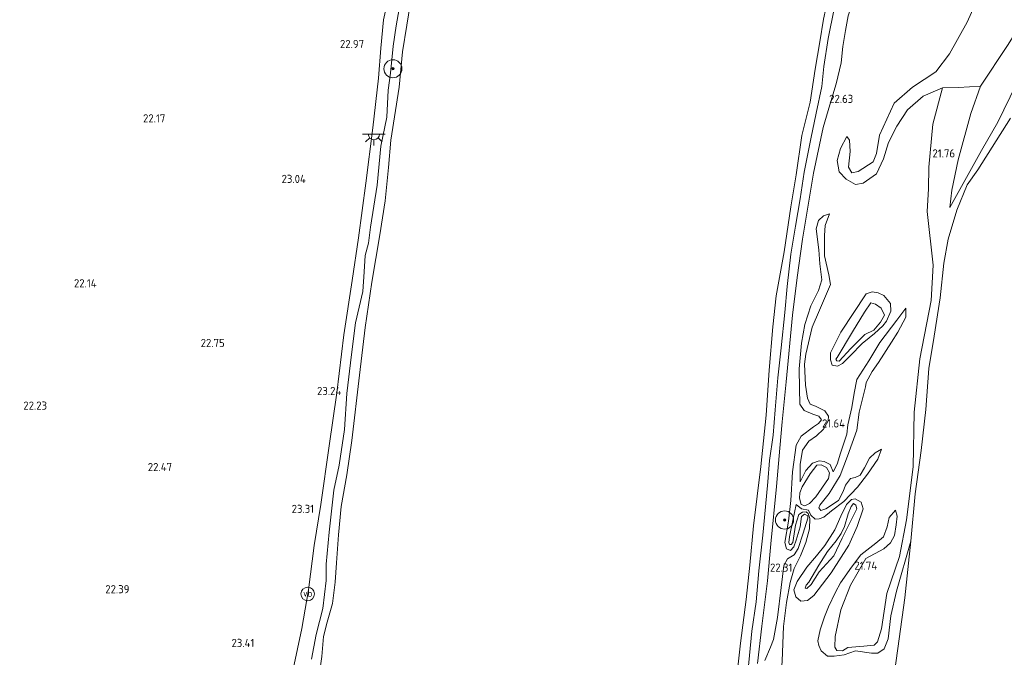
# Model space of a CAD drawing. Header units: metres. Extents: x 185049 to 189876, y 349292 to 352302.
# Tile 8 of 256: x 186838 to 187055, y 349748 to 349889. Entities that reach past the tile are written whole.
import ezdxf
from ezdxf.enums import TextEntityAlignment as Align

# ---------------------------------------------------------------- set-up
doc = ezdxf.new("R2010")
doc.units = ezdxf.units.M
for name, color, linetype, lineweight in [('B-WE-GR-BOOM-S', 90, 'Continuous', 25), ('B-WE-GR-GRAS-GV', 60, 'Continuous', 13), ('B-WE-GW-TALUD_KRUIN-G', 90, 'Continuous', 18), ('B-WE-GW-TALUD_TEEN-G', 90, 'Continuous', 18), ('B-WE-IE-MEUBILAIR_WEGMEUBILAIR-S', 7, 'Continuous', 25), ('B-WE-KL-ET_LS_OV_LICHTPUNT-S', 190, 'Continuous', 25), ('B-WE-OB-BEKLEDING_STORTSTEEN-GV', 30, 'Continuous', 18), ('B-WE-OB-OEVERVOORZIENING-G', 7, 'Continuous', 18), ('B-WE-OG-TERREIN_GROEN-GV', 7, 'Continuous', 18), ('B-WE-OG-WATER_POEL-GV', 7, 'Continuous', 18), ('B-WE-OG-WATER_RIVIER-GV', 130, 'Continuous', 18), ('X-XX-AL-HOOGTELABEL-S', 7, 'Continuous', 25)]:
    doc.layers.add(name, color=color, linetype=linetype, lineweight=lineweight)
doc.styles.add('NLCS-ISO', font='NLCS-ISO.ttf')
doc.styles.add('NLCS-ISO-ANNOTATIVE-T18', font='NLCS-ISO.ttf', dxfattribs={"height": 1.8})

# ---------------------------------------------------------------- blocks, each defined once
blk = doc.blocks.new('SAL-HOOGTELABEL-SO')
at = {"color": 0, "linetype": 'ByBlock', "lineweight": -2, "style": 'NLCS-ISO-ANNOTATIVE-T18'}
blk.add_attdef('HOOGTE', text='', height=1.8, dxfattribs=at).set_placement((2.79, 0), align=Align.RIGHT)
blk = doc.blocks.new('SGR-BOOM_01-SO')
at = {"linetype": 'ByBlock', "lineweight": 18}
h = blk.add_hatch(color=0, dxfattribs=at)
h.dxf.hatch_style = 1
edge = h.paths.add_edge_path()
edge.add_arc((0, 0), 0.25, 0, 360)
at = {"color": 0, "linetype": 'ByBlock', "lineweight": 18}
for radius in [2, 0.25]:
    blk.add_circle((0, 0), radius, dxfattribs=at)
blk = doc.blocks.new('SKL-ET_OV_LICHTPUNT-SO')
at = {"color": 0, "linetype": 'ByBlock', "lineweight": 18}
for points in [[(-1.25, 0), (-2.5, 0)], [(1.25, 0), (2.5, 0)], [(-0.92, -0.85), (-1.83, -1.7)], [(0, -1.25), (0, -2.5)], [(0.92, -0.85), (1.83, -1.7)]]:
    blk.add_lwpolyline(points, dxfattribs=at)
blk.add_lwpolyline([(0, 0), (1.25, 0, -1), (-1.25, 0)], format="xyb", close=True, dxfattribs=at)
blk = doc.blocks.new('SIE-WEG_PAAL_VERKEERSBORD-SO')
at = {"color": 0, "linetype": 'ByBlock', "lineweight": 18}
blk.add_circle((0, 0), 1.5, dxfattribs=at)
at = {"color": 0, "linetype": 'ByBlock', "lineweight": 18, "style": 'NLCS-ISO'}
blk.add_text('vb', height=1.5, dxfattribs=at).set_placement((0, 0.13), align=Align.MIDDLE_CENTER)

msp = doc.modelspace()

# ---------------------------------------------------------------- linework, layer by layer
at = {"layer": 'B-WE-GR-GRAS-GV'}
for points in [[(186922.004, 349895.616, 21.68), (186920.616, 349887.583, 21.68), (186920.001, 349883.094, 21.746), (186919.391, 349877.106, 21.781), (186918.843, 349873.359, 21.781), (186918.589, 349867.371, 21.8), (186917.281, 349860.964, 21.831), (186916.482, 349852.319, 21.808), (186914.984, 349843.034, 21.788), (186914.534, 349839.513, 21.703), (186913.793, 349836.779, 21.695), (186913.55, 349833.209, 21.707), (186913.305, 349828.828, 21.738), (186911.684, 349821.952, 21.823), (186910.811, 349814.921, 21.967), (186909.723, 349806.331, 21.944), (186909.206, 349798.365, 21.924), (186908.069, 349790.507, 21.924), (186906.865, 349784.986, 21.909), (186906.338, 349780.332, 21.858), (186905.864, 349775.675, 21.882), (186905.211, 349768.641, 21.827), (186905.178, 349764.978, 21.753), (186904.425, 349758.825, 21.765), (186902.984, 349753.055, 21.851), (186901.943, 349747.607, 21.901)], [(186919.186, 349894.969, 22.856), (186917.869, 349888.861, 22.864), (186917.26, 349882.608, 22.864), (186916.75, 349875.958, 22.81), (186915.482, 349865.016, 22.79), (186913.945, 349852.755, 22.907), (186912.348, 349840.73, 23.008), (186910.907, 349831.309, 23.085), (186909.105, 349819.298, 23.112), (186907.551, 349806.49, 23.194), (186905.88, 349794.762, 23.194), (186903.99, 349781.807, 23.279), (186902.551, 349772.711, 23.21), (186901.278, 349762.945, 23.229), (186899.845, 349754.407, 23.299), (186897.887, 349745.431, 23.357)], [(186897.887, 349745.431, 23.357), (186899.845, 349754.407, 23.299), (186901.278, 349762.945, 23.229), (186902.551, 349772.711, 23.21), (186903.99, 349781.807, 23.279), (186905.88, 349794.762, 23.194), (186907.551, 349806.49, 23.194), (186909.105, 349819.298, 23.112), (186910.907, 349831.309, 23.085), (186912.348, 349840.73, 23.008), (186913.945, 349852.755, 22.907), (186915.482, 349865.016, 22.79), (186916.75, 349875.958, 22.81), (186917.26, 349882.608, 22.864), (186917.869, 349888.861, 22.864), (186919.186, 349894.969, 22.856)], [(186997.963, 349741.644, 21.322), (186998.675, 349748.458, 21.291), (186999.18, 349753.783, 21.295), (187000.092, 349760.253, 21.303), (187000.729, 349767.11, 21.311), (187001.602, 349775.049, 21.357), (187002.208, 349781.285, 21.346), (187002.679, 349786.796, 21.35), (187003.055, 349791.502, 21.396), (187003.879, 349797.101, 21.416), (187004.299, 349802.714, 21.412), (187004.887, 349809.81, 21.443), (187005.615, 349816.378, 21.385), (187006.456, 349824.201, 21.369), (187007.003, 349829.94, 21.357), (187007.753, 349837.112, 21.381), (187008.82, 349843.26, 21.354), (187009.823, 349849.304, 21.381), (187010.748, 349855.235, 21.408), (187012.218, 349862.559, 21.42), (187013.359, 349868.289, 21.416), (187014.634, 349874.111, 21.427), (187015.039, 349878.564, 21.447), (187016.038, 349884.753, 21.408), (187017.38, 349891.299, 21.326)], [(187055.586, 349883.199, 21.688), (187049.654, 349874.198, 21.553), (187044.817, 349873.948, 22.279), (187041.243, 349873.829, 22.706), (187037.02, 349872.003, 22.619), (187033.555, 349869.018, 22.445), (187031.196, 349865.41, 22.366), (187029.368, 349861.81, 22.342), (187028.214, 349858.148, 22.287), (187026.701, 349854.836, 22.294), (187023.79, 349852.814, 22.263), (187022.059, 349852.508, 22.318), (187019.99, 349853.684, 22.334), (187018.482, 349855.292, 22.199), (187018.023, 349857.799, 22.112), (187018.767, 349860.429, 22.207), (187020.147, 349863.102, 22.777), (187020.724, 349862.296, 22.785), (187020.9, 349859.749, 22.912), (187020.485, 349856.345, 22.983), (187021.281, 349855.082, 22.999), (187022.658, 349855.383, 23.086), (187025.957, 349857.481, 23.118), (187026.676, 349859.331, 23.133), (187027.329, 349863.411, 23.165), (187030.633, 349870.43, 23.213), (187034.656, 349874.024, 23.284), (187039.814, 349877.421, 23.046), (187042.799, 349881.396, 23.023), (187046.689, 349888.385, 22.957), (187048.629, 349892.64, 22.883)], [(187020.412, 349889.74, 22.806), (187019.836, 349886.548, 22.782), (187019.29, 349882.956, 22.759), (187018.907, 349879.397, 22.74), (187017.818, 349874.753, 22.612), (187016.428, 349870.108, 22.34), (187014.941, 349865.089, 22.231), (187012.757, 349854.979, 22.289), (187010.336, 349840.442, 22.052), (187009.207, 349831.931, 22.064), (187008.141, 349823.637, 22.068), (187006.772, 349808.891, 22.099), (187005.848, 349800.085, 22.177), (187005.324, 349794.244, 22.196), (187004.629, 349785.74, 22.177), (187003.372, 349773.13, 22.169), (187002.626, 349764.923, 22.188), (187001.366, 349754.876, 22.165), (187000.443, 349746.684, 22.107)]]:
    msp.add_polyline3d(points, dxfattribs=at)
for points in [[(187028.348, 349827.943, 21.686), (187029.796, 349826.174, 21.724), (187029.868, 349824.535, 21.683), (187028.92, 349822.32, 21.635), (187028.107, 349821.232, 21.641), (187026.274, 349819.568, 21.659), (187025.044, 349818.64, 21.618), (187023.537, 349817.394, 21.609), (187020.973, 349814.727, 21.511), (187019.208, 349812.947, 21.469), (187018.106, 349812.369, 21.466), (187016.894, 349812.585, 21.458), (187016.53, 349813.789, 21.428), (187016.576, 349815.33, 21.401), (187018.817, 349819.882, 21.502), (187024.451, 349828.305, 21.635), (187025.753, 349828.786, 21.677), (187027.081, 349828.555, 21.686)], [(187021.052, 349816.251, 22.035), (187018.423, 349813.45, 21.769), (187017.958, 349813.51, 21.775), (187017.704, 349813.921, 21.789), (187017.982, 349814.239, 21.801), (187021.366, 349819.966, 22.18), (187024.058, 349824.258, 22.456), (187025.454, 349826.38, 22.409), (187026.485, 349826.047, 22.382), (187027.722, 349825.202, 22.302), (187028.439, 349823.622, 22.266), (187027.599, 349822.053, 22.26), (187026.082, 349820.277, 22.26), (187024.107, 349819.34, 22.216)], [(187017.958, 349813.51, 21.775), (187018.423, 349813.45, 21.769), (187021.052, 349816.251, 22.035), (187024.107, 349819.34, 22.216), (187026.082, 349820.277, 22.26), (187027.599, 349822.053, 22.26), (187028.439, 349823.622, 22.266), (187027.722, 349825.202, 22.302), (187026.485, 349826.047, 22.382), (187025.454, 349826.38, 22.409), (187024.058, 349824.258, 22.456), (187021.366, 349819.966, 22.18), (187017.982, 349814.239, 21.801), (187017.704, 349813.921, 21.789)], [(187012.24, 349764.08, 22.13), (187011.324, 349763.207, 21.994), (187010.974, 349763.335, 21.982), (187011.198, 349763.967, 21.997), (187011.752, 349764.604, 21.988), (187013.987, 349768.377, 22.172), (187015.901, 349771.401, 22.225), (187017.79, 349773.778, 22.127), (187018.895, 349775.383, 22.089), (187019.652, 349776.95, 21.923), (187020.46, 349779.727, 21.994), (187021.068, 349781.325, 22.041), (187021.589, 349781.978, 22.035), (187022.123, 349781.637, 22.041), (187022.349, 349780.829, 22.029), (187020.946, 349778.011, 21.92), (187019.141, 349774.359, 22), (187017.305, 349770.475, 22.231), (187014.007, 349766.887, 22.243)]]:
    msp.add_polyline3d(points, close=True, dxfattribs=at)
at = {"layer": 'B-WE-GW-TALUD_KRUIN-G'}
for points in [[(187028.038, 349901.09, 22.945), (187029.668, 349903.477, 22.945), (187030.702, 349905.876, 22.988), (187032.394, 349909.045, 22.949), (187034.311, 349911.709, 22.845), (187036.884, 349913.366, 22.833), (187039.098, 349914.011, 22.821), (187041.899, 349912.694, 22.802), (187047.737, 349909.279, 22.697), (187049.36, 349906.708, 22.67), (187050.637, 349903.753, 22.701), (187051.18, 349900.308, 22.798), (187050.517, 349897.259, 22.821), (187048.629, 349892.64, 22.883), (187046.689, 349888.385, 22.957), (187042.799, 349881.396, 23.023), (187039.814, 349877.421, 23.046)], [(187000.443, 349746.684, 22.107), (187001.366, 349754.876, 22.165), (187002.626, 349764.923, 22.188), (187003.372, 349773.13, 22.169), (187004.629, 349785.74, 22.177), (187005.324, 349794.244, 22.196), (187005.848, 349800.085, 22.177), (187006.772, 349808.891, 22.099), (187008.141, 349823.637, 22.068), (187009.207, 349831.931, 22.064), (187010.336, 349840.442, 22.052), (187012.757, 349854.979, 22.289), (187014.941, 349865.089, 22.231), (187016.428, 349870.108, 22.34), (187017.818, 349874.753, 22.612), (187018.907, 349879.397, 22.74), (187019.29, 349882.956, 22.759), (187019.836, 349886.548, 22.782), (187020.412, 349889.74, 22.806), (187022.088, 349894.478, 22.845), (187023.627, 349897.247, 22.817), (187025.351, 349899.139, 22.813), (187027.389, 349900.713, 22.918)], [(186919.186, 349894.969, 22.856), (186917.869, 349888.861, 22.864), (186917.26, 349882.608, 22.864), (186916.75, 349875.958, 22.81), (186915.482, 349865.016, 22.79), (186913.945, 349852.755, 22.907), (186912.348, 349840.73, 23.008), (186910.907, 349831.309, 23.085), (186909.105, 349819.298, 23.112), (186907.551, 349806.49, 23.194), (186905.88, 349794.762, 23.194), (186903.99, 349781.807, 23.279), (186902.551, 349772.711, 23.21), (186901.278, 349762.945, 23.229), (186899.845, 349754.407, 23.299), (186897.887, 349745.431, 23.357)], [(187058.153, 349887.164, 21.514), (187058.524, 349880.655, 21.498), (187057.543, 349874.624, 21.403), (187053.513, 349866.286, 21.371), (187049.845, 349859.971, 21.403), (187042.898, 349847.416, 21.197)], [(187039.814, 349877.421, 23.046), (187034.656, 349874.024, 23.284), (187030.633, 349870.43, 23.213), (187027.329, 349863.411, 23.165), (187026.676, 349859.331, 23.133), (187025.957, 349857.481, 23.118), (187022.658, 349855.383, 23.086), (187021.281, 349855.082, 22.999), (187020.485, 349856.345, 22.983), (187020.9, 349859.749, 22.912), (187020.724, 349862.296, 22.785), (187020.147, 349863.102, 22.777)], [(187041.243, 349873.829, 22.706), (187039.121, 349865.8, 22.461), (187038.222, 349856.301, 22.089), (187038.215, 349851.557, 21.661), (187037.893, 349846.525, 21.653), (187039.186, 349834.648, 21.63), (187038.748, 349826.891, 21.647)], [(187014.604, 349831.419, 21.849), (187014.149, 349834.935, 21.92), (187013.931, 349838.03, 21.983), (187013.39, 349842.731, 21.948), (187013.914, 349844.543, 21.928), (187014.98, 349845.567, 21.912), (187016.337, 349846.01, 21.896)], [(187002.038, 349747.295, 21.982), (187003.322, 349750.293, 22.009), (187003.946, 349751.925, 22.023), (187004.858, 349756.79, 22.059), (187005.663, 349763.475, 22.089), (187006.243, 349768.336, 22.136), (187007.052, 349769.755, 21.982), (187008.514, 349770.652, 21.961), (187009.406, 349772.072, 21.976), (187010.537, 349775.433, 21.982), (187011.535, 349778.775, 21.881), (187011.545, 349779.305, 21.869), (187010.778, 349779.676, 21.881), (187010.156, 349779.154, 21.887), (187009.822, 349776.847, 21.911), (187008.984, 349773.921, 22.009), (187008.424, 349772.423, 21.994), (187007.74, 349771.602, 22.065), (187006.823, 349772.004, 22.077), (187006.49, 349773.358, 22.109), (187007.271, 349778.122, 22.121), (187007.773, 349782.65, 22.103), (187008.184, 349789.032, 22.056), (187008.967, 349794.906, 22.023), (187010.05, 349796.891, 21.994), (187012.755, 349798.915, 21.964), (187013.871, 349799.692, 21.94), (187014.539, 349800.479, 21.946), (187013.998, 349801.317, 21.946), (187012.651, 349801.762, 21.943), (187010.702, 349802.581, 21.961), (187009.756, 349803.943, 22), (187009.66, 349807.403, 21.884), (187009.634, 349811.775, 21.893), (187010.154, 349817.446, 21.866), (187010.844, 349821.596, 21.905), (187012.23, 349825.656, 21.985), (187013.907, 349829.041, 21.917), (187014.604, 349831.419, 21.849)], [(187027.766, 349754.299, 21.73), (187028.986, 349762.1, 21.689), (187031.791, 349770.287, 21.487), (187033.337, 349778.423, 21.499), (187034.803, 349790.136, 21.511), (187035.038, 349802.196, 21.564), (187036.272, 349813.939, 21.706), (187038.748, 349826.891, 21.647)], [(187033.172, 349825.159, 21.896), (187033.198, 349823.172, 21.902), (187031.421, 349819.836, 21.979), (187029.993, 349817.647, 22.026), (187027.172, 349813.17, 22.177), (187025.724, 349811.196, 22.175), (187024.399, 349808.711, 22.175), (187024.246, 349807.798, 22.172), (187022.897, 349802.198, 22.252), (187022.387, 349798.249, 22.228), (187020.262, 349792.49, 22.26), (187018.68, 349788.196, 22.231), (187016.281, 349784.255, 22.257), (187014.196, 349781.643, 22.237), (187013.94, 349781.027, 22.228), (187014.395, 349780.437, 22.234), (187015.516, 349780.8, 22.237), (187018.307, 349782.659, 22.186), (187019.356, 349784.661, 22.169), (187019.884, 349786.092, 22.198), (187020.975, 349787.498, 22.183), (187021.965, 349787.76, 22.136), (187023.068, 349788.255, 22.077), (187024.056, 349789.875, 22.062), (187025.17, 349792.01, 21.976), (187026.43, 349793.169, 21.964), (187027.777, 349793.999, 21.94)], [(187017.145, 349789.02, 21.244), (187016.477, 349790.617, 21.277), (187015.11, 349791.278, 21.318), (187014.048, 349791.463, 21.318), (187012.548, 349790.912, 21.283), (187011.079, 349789.319, 21.238), (187009.821, 349786.801, 21.167)], [(187011.694, 349780.549, 21.407), (187010.149, 349780.843, 21.351), (187008.945, 349781.755, 21.333)], [(187027.766, 349754.299, 21.73), (187026.893, 349751.472, 21.712), (187026.157, 349750.717, 21.671), (187023.908, 349750.488, 21.65), (187020.351, 349750.192, 21.766), (187019.218, 349749.464, 21.792), (187017.975, 349749.53, 21.908), (187017.518, 349750.286, 21.89), (187017.603, 349752.589, 21.881), (187018.798, 349758.551, 21.81), (187020.945, 349763.93, 21.84), (187024.343, 349769.855, 21.671), (187028.306, 349772.012, 21.398), (187029.796, 349773.307, 21.41), (187030.668, 349774.942, 21.381), (187031.067, 349777.299, 21.265), (187031.274, 349779.174, 21.238), (187030.858, 349780.526, 21.037)]]:
    msp.add_polyline3d(points, dxfattribs=at)
for points in [[(187018.423, 349813.45, 21.769), (187017.958, 349813.51, 21.775), (187017.704, 349813.921, 21.789), (187017.982, 349814.239, 21.801), (187021.366, 349819.966, 22.18), (187024.058, 349824.258, 22.456), (187025.454, 349826.38, 22.409), (187026.485, 349826.047, 22.382), (187027.722, 349825.202, 22.302), (187028.439, 349823.622, 22.266), (187027.599, 349822.053, 22.26), (187026.082, 349820.277, 22.26), (187024.107, 349819.34, 22.216), (187021.052, 349816.251, 22.035)], [(187011.324, 349763.207, 21.994), (187010.974, 349763.335, 21.982), (187011.198, 349763.967, 21.997), (187011.752, 349764.604, 21.988), (187013.987, 349768.377, 22.172), (187015.901, 349771.401, 22.225), (187017.79, 349773.778, 22.127), (187018.895, 349775.383, 22.089), (187019.652, 349776.95, 21.923), (187020.46, 349779.727, 21.994), (187021.068, 349781.325, 22.041), (187021.589, 349781.978, 22.035), (187022.123, 349781.637, 22.041), (187022.349, 349780.829, 22.029), (187020.946, 349778.011, 21.92), (187019.141, 349774.359, 22), (187017.305, 349770.475, 22.231), (187014.007, 349766.887, 22.243), (187012.24, 349764.08, 22.13)]]:
    msp.add_polyline3d(points, close=True, dxfattribs=at)
at = {"layer": 'B-WE-GW-TALUD_TEEN-G'}
for points in [[(186997.963, 349741.644, 21.322), (186998.675, 349748.458, 21.291), (186999.18, 349753.783, 21.295), (187000.092, 349760.253, 21.303), (187000.729, 349767.11, 21.311), (187001.602, 349775.049, 21.357), (187002.208, 349781.285, 21.346), (187002.679, 349786.796, 21.35), (187003.055, 349791.502, 21.396), (187003.879, 349797.101, 21.416), (187004.299, 349802.714, 21.412), (187004.887, 349809.81, 21.443), (187005.615, 349816.378, 21.385), (187006.456, 349824.201, 21.369), (187007.003, 349829.94, 21.357), (187007.753, 349837.112, 21.381), (187008.82, 349843.26, 21.354), (187009.823, 349849.304, 21.381), (187010.748, 349855.235, 21.408), (187012.218, 349862.559, 21.42), (187013.359, 349868.289, 21.416), (187014.634, 349874.111, 21.427), (187015.039, 349878.564, 21.447), (187016.038, 349884.753, 21.408), (187017.38, 349891.299, 21.326)], [(187058.153, 349887.164, 21.514), (187055.586, 349883.199, 21.688), (187049.654, 349874.198, 21.553), (187047.539, 349868.187, 21.419), (187044.703, 349857.953, 21.403), (187043.307, 349851.243, 21.15), (187042.898, 349847.416, 21.197)], [(187020.147, 349863.102, 22.777), (187018.767, 349860.429, 22.207), (187018.023, 349857.799, 22.112), (187018.482, 349855.292, 22.199), (187019.99, 349853.684, 22.334), (187022.059, 349852.508, 22.318), (187023.79, 349852.814, 22.263), (187026.701, 349854.836, 22.294), (187028.214, 349858.148, 22.287), (187029.368, 349861.81, 22.342), (187031.196, 349865.41, 22.366), (187033.555, 349869.018, 22.445), (187037.02, 349872.003, 22.619), (187041.243, 349873.829, 22.706)], [(187016.337, 349846.01, 21.896), (187015.398, 349843.43, 21.702), (187015.198, 349841.197, 21.595), (187015.223, 349836.702, 21.702), (187016.2, 349832.538, 21.516), (187016.505, 349830.417, 21.339)], [(187009.821, 349786.801, 21.167), (187009.852, 349790.611, 21.413), (187010.39, 349793.765, 21.535), (187011.771, 349795.771, 21.57), (187013.46, 349796.97, 21.579), (187015.015, 349798.399, 21.594), (187016, 349800.267, 21.656), (187016.119, 349801.279, 21.692), (187015.307, 349802.494, 21.701), (187013.223, 349803.542, 21.638), (187012.074, 349803.974, 21.6), (187011.428, 349805.274, 21.541), (187011.008, 349808.15, 21.395), (187010.829, 349812.801, 21.309), (187011.065, 349814.991, 21.309), (187012.459, 349820.939, 21.295), (187014.081, 349824.72, 21.256), (187016.505, 349830.417, 21.339)], [(187024.451, 349828.305, 21.635), (187018.817, 349819.882, 21.502), (187016.576, 349815.33, 21.401), (187016.53, 349813.789, 21.428), (187016.894, 349812.585, 21.458), (187018.106, 349812.369, 21.466), (187019.208, 349812.947, 21.469), (187020.973, 349814.727, 21.511), (187023.537, 349817.394, 21.609), (187025.044, 349818.64, 21.618), (187026.274, 349819.568, 21.659), (187028.107, 349821.232, 21.641), (187028.92, 349822.32, 21.635), (187029.868, 349824.535, 21.683)], [(187024.451, 349828.305, 21.635), (187025.753, 349828.786, 21.677), (187027.081, 349828.555, 21.686), (187028.348, 349827.943, 21.686), (187029.796, 349826.174, 21.724), (187029.868, 349824.535, 21.683)], [(187033.172, 349825.159, 21.896), (187031.187, 349822.499, 21.692), (187027.46, 349817.596, 21.698), (187025.013, 349813.555, 21.585), (187022.386, 349809.396, 21.466), (187021.797, 349806.39, 21.443), (187021.244, 349803.203, 21.632), (187020.335, 349799.365, 21.665), (187020.13, 349797.325, 21.603), (187018.778, 349793.166, 21.487), (187017.984, 349790.671, 21.422), (187017.145, 349789.02, 21.244)], [(187027.777, 349793.999, 21.94), (187026.995, 349791.786, 21.597), (187024.704, 349788.492, 21.487), (187022.491, 349785.614, 21.573), (187019.485, 349782.46, 21.748), (187016.781, 349780.353, 21.739), (187015.044, 349778.971, 21.686), (187014.055, 349778.627, 21.647), (187013.161, 349778.565, 21.621), (187012.206, 349779.397, 21.582), (187011.694, 349780.549, 21.407)], [(187008.945, 349781.755, 21.333), (187008.23, 349778.234, 21.618), (187007.499, 349774.68, 21.837), (187007.368, 349773.386, 21.837), (187007.473, 349772.924, 21.819), (187007.854, 349772.945, 21.816), (187008.229, 349773.381, 21.807), (187008.84, 349777.199, 21.689), (187009.553, 349779.61, 21.487), (187010.325, 349780.1, 21.431), (187011.152, 349780.194, 21.434), (187011.605, 349779.77, 21.472), (187011.95, 349778.698, 21.484), (187011.931, 349776.445, 21.384), (187011.078, 349773.403, 21.378), (187009.941, 349770.456, 21.434), (187008.554, 349767.671, 21.428), (187007.619, 349764.545, 21.339), (187006.85, 349760.146, 21.298), (187006.16, 349754.803, 21.259), (187005.865, 349747.214, 21.135), (187005.529, 349741.412, 21.096), (187005.799, 349737.292, 20.735)], [(187030.858, 349780.526, 21.037), (187029.505, 349778.918, 20.972), (187029.085, 349776.859, 20.954), (187028.254, 349774.628, 20.966), (187026.533, 349773.28, 20.957), (187023.24, 349770.635, 21.117), (187021.172, 349767.974, 21.164), (187018.735, 349764.463, 21.155), (187017.62, 349762.411, 21.111), (187016.106, 349759.194, 21.102), (187015.225, 349756.946, 21.07), (187014.27, 349754.118, 21.096), (187013.756, 349751.693, 21.185), (187013.936, 349750.619, 21.188), (187014.448, 349749.466, 21.203), (187015.872, 349748.243, 21.28), (187017.379, 349748.297, 21.292), (187019.528, 349748.574, 21.345), (187022.05, 349749.453, 21.33), (187025.585, 349748.937, 21.15), (187026.959, 349748.972, 21.075), (187028.388, 349749.886, 21.037), (187029.302, 349752.117, 21.046), (187029.897, 349757.177, 21.061), (187031.132, 349762.626, 21.043), (187034.305, 349773.663, 21.031)]]:
    msp.add_polyline3d(points, dxfattribs=at)
msp.add_polyline3d([(187009.96, 349760.452, 21.238), (187008.921, 349761.366, 21.268), (187008.469, 349762.9, 21.307), (187009.157, 349764.748, 21.354), (187011.283, 349767.956, 21.351), (187013.469, 349770.437, 21.354), (187015.261, 349772.697, 21.469), (187017.483, 349776.189, 21.511), (187018.833, 349779.238, 21.638), (187020.074, 349781.805, 21.736), (187021.169, 349782.88, 21.733), (187022.012, 349783.007, 21.718), (187023.28, 349782.312, 21.653), (187023.764, 349780.844, 21.606), (187022.392, 349776.9, 21.36), (187020.56, 349772.768, 21.357), (187016.716, 349766.688, 21.292), (187012.842, 349761.651, 21.132), (187011.465, 349760.589, 21.173)], close=True, dxfattribs=at)
at = {"layer": 'B-WE-OB-BEKLEDING_STORTSTEEN-GV'}
for points in [[(186901.943, 349747.607, 21.901), (186902.984, 349753.055, 21.851), (186904.425, 349758.825, 21.765), (186905.178, 349764.978, 21.753), (186905.211, 349768.641, 21.827), (186905.864, 349775.675, 21.882), (186906.338, 349780.332, 21.858), (186906.865, 349784.986, 21.909), (186908.069, 349790.507, 21.924), (186909.206, 349798.365, 21.924), (186909.723, 349806.331, 21.944), (186910.811, 349814.921, 21.967), (186911.684, 349821.952, 21.823), (186913.305, 349828.828, 21.738), (186913.55, 349833.209, 21.707), (186913.793, 349836.779, 21.695), (186914.534, 349839.513, 21.703), (186914.984, 349843.034, 21.788), (186916.482, 349852.319, 21.808), (186917.281, 349860.964, 21.831), (186918.589, 349867.371, 21.8), (186918.843, 349873.359, 21.781), (186919.391, 349877.106, 21.781), (186920.001, 349883.094, 21.746), (186920.616, 349887.583, 21.68), (186922.004, 349895.616, 21.68)], [(186924.143, 349895.092, 21.062), (186922.973, 349887.694, 21.062), (186922.031, 349881.808, 21.062), (186921.302, 349873.979, 21.062), (186919.476, 349862.264, 21.062), (186918.958, 349856.232, 21.062), (186918.194, 349848.855, 21.062), (186917.025, 349841.376, 21.062), (186915.264, 349830.907, 21.062), (186913.831, 349820.885, 21.062), (186912.527, 349810.39, 21.062), (186910.878, 349795.914, 21.062), (186909.717, 349788.364, 21.062), (186908.531, 349781.362, 21.062), (186907.893, 349775.05, 21.062), (186907.476, 349768.913, 21.062), (186907.171, 349764.597, 21.062), (186906.562, 349759.9, 21.062), (186905.393, 349755.808, 21.062), (186904.633, 349752.636, 21.062), (186904.201, 349748.206, 21.062), (186903.561, 349743.522, 21.062)], [(187017.38, 349891.299, 21.326), (187016.038, 349884.753, 21.408), (187015.039, 349878.564, 21.447), (187014.634, 349874.111, 21.427), (187013.359, 349868.289, 21.416), (187012.218, 349862.559, 21.42), (187010.748, 349855.235, 21.408), (187009.823, 349849.304, 21.381), (187008.82, 349843.26, 21.354), (187007.753, 349837.112, 21.381), (187007.003, 349829.94, 21.357), (187006.456, 349824.201, 21.369), (187005.615, 349816.378, 21.385), (187004.887, 349809.81, 21.443), (187004.299, 349802.714, 21.412), (187003.879, 349797.101, 21.416), (187003.055, 349791.502, 21.396), (187002.679, 349786.796, 21.35), (187002.208, 349781.285, 21.346), (187001.602, 349775.049, 21.357), (187000.729, 349767.11, 21.311), (187000.092, 349760.253, 21.303), (186999.18, 349753.783, 21.295), (186998.675, 349748.458, 21.291), (186997.963, 349741.644, 21.322)], [(186995.743, 349742.555, 21.066), (186996.659, 349751.139, 21.066), (186997.92, 349760.786, 21.066), (186998.729, 349768.374, 21.066), (186999.527, 349777.038, 21.066), (187001.176, 349790.204, 21.066), (187002.301, 349801.516, 21.066), (187003.005, 349811.458, 21.066), (187003.829, 349821.043, 21.066), (187004.561, 349827.908, 21.066), (187006.288, 349837.599, 21.066), (187007.751, 349847.587, 21.066), (187008.974, 349854.652, 21.066), (187010.242, 349863.301, 21.066), (187012.018, 349870.665, 21.062), (187013.162, 349877.948, 21.062), (187014.21, 349884.052, 21.062), (187015.012, 349889.041, 21.062)]]:
    msp.add_polyline3d(points, dxfattribs=at)
at = {"layer": 'B-WE-OB-OEVERVOORZIENING-G'}
for points in [[(186995.743, 349742.555, 21.066), (186996.659, 349751.139, 21.066), (186997.92, 349760.786, 21.066), (186998.729, 349768.374, 21.066), (186999.527, 349777.038, 21.066), (187001.176, 349790.204, 21.066), (187002.301, 349801.516, 21.066), (187003.005, 349811.458, 21.066), (187003.829, 349821.043, 21.066), (187004.561, 349827.908, 21.066), (187006.288, 349837.599, 21.066), (187007.751, 349847.587, 21.066), (187008.974, 349854.652, 21.066), (187010.242, 349863.301, 21.066), (187012.018, 349870.665, 21.062), (187013.162, 349877.948, 21.062), (187014.21, 349884.052, 21.062), (187015.012, 349889.041, 21.062), (187016.013, 349893.781, 21.062), (187017.556, 349899.285, 21.062), (187019.47, 349903.162, 21.062), (187021.689, 349907.122, 21.062)], [(186903.561, 349743.522, 21.062), (186904.201, 349748.206, 21.062), (186904.633, 349752.636, 21.062), (186905.393, 349755.808, 21.062), (186906.562, 349759.9, 21.062), (186907.171, 349764.597, 21.062), (186907.476, 349768.913, 21.062), (186907.893, 349775.05, 21.062), (186908.531, 349781.362, 21.062), (186909.717, 349788.364, 21.062), (186910.878, 349795.914, 21.062), (186912.527, 349810.39, 21.062), (186913.831, 349820.885, 21.062), (186915.264, 349830.907, 21.062), (186917.025, 349841.376, 21.062), (186918.194, 349848.855, 21.062), (186918.958, 349856.232, 21.062), (186919.476, 349862.264, 21.062), (186921.302, 349873.979, 21.062), (186922.031, 349881.808, 21.062), (186922.973, 349887.694, 21.062), (186924.143, 349895.092, 21.062)], [(187056.262, 349867.136, 21.031), (187049.087, 349855.746, 21.031), (187046.689, 349852.422, 21.031), (187044.469, 349846.848, 21.031), (187042.497, 349840.401, 21.031), (187041.544, 349835.144, 21.031), (187040.752, 349827.462, 21.031), (187039.426, 349819.016, 21.031), (187038.28, 349811.818, 21.031), (187037.591, 349802.79, 21.031), (187036.558, 349793.751, 21.031), (187035.244, 349784.157, 21.031), (187034.305, 349773.663, 21.031), (187032.939, 349761.174, 21.031), (187030.735, 349745.148, 21.031)]]:
    msp.add_polyline3d(points, dxfattribs=at)
at = {"layer": 'B-WE-OG-TERREIN_GROEN-GV'}
for points in [[(187048.629, 349892.64, 22.883), (187046.689, 349888.385, 22.957), (187042.799, 349881.396, 23.023), (187039.814, 349877.421, 23.046), (187034.656, 349874.024, 23.284), (187030.633, 349870.43, 23.213), (187027.329, 349863.411, 23.165), (187026.676, 349859.331, 23.133), (187025.957, 349857.481, 23.118), (187022.658, 349855.383, 23.086), (187021.281, 349855.082, 22.999), (187020.485, 349856.345, 22.983), (187020.9, 349859.749, 22.912), (187020.724, 349862.296, 22.785), (187020.147, 349863.102, 22.777), (187018.767, 349860.429, 22.207), (187018.023, 349857.799, 22.112), (187018.482, 349855.292, 22.199), (187019.99, 349853.684, 22.334), (187022.059, 349852.508, 22.318), (187023.79, 349852.814, 22.263), (187026.701, 349854.836, 22.294), (187028.214, 349858.148, 22.287), (187029.368, 349861.81, 22.342), (187031.196, 349865.41, 22.366), (187033.555, 349869.018, 22.445), (187037.02, 349872.003, 22.619), (187041.243, 349873.829, 22.706), (187039.121, 349865.8, 22.461), (187038.222, 349856.301, 22.089), (187038.215, 349851.557, 21.661), (187037.893, 349846.525, 21.653), (187039.186, 349834.648, 21.63), (187038.748, 349826.891, 21.647), (187036.272, 349813.939, 21.706), (187035.038, 349802.196, 21.564), (187034.803, 349790.136, 21.511), (187033.337, 349778.423, 21.499), (187031.791, 349770.287, 21.487), (187028.986, 349762.1, 21.689), (187027.766, 349754.299, 21.73), (187026.893, 349751.472, 21.712), (187026.157, 349750.717, 21.671), (187023.908, 349750.488, 21.65), (187020.351, 349750.192, 21.766), (187019.218, 349749.464, 21.792), (187017.975, 349749.53, 21.908), (187017.518, 349750.286, 21.89), (187017.603, 349752.589, 21.881), (187018.798, 349758.551, 21.81), (187020.945, 349763.93, 21.84), (187024.343, 349769.855, 21.671), (187028.306, 349772.012, 21.398), (187029.796, 349773.307, 21.41), (187030.668, 349774.942, 21.381), (187031.067, 349777.299, 21.265), (187031.274, 349779.174, 21.238), (187030.858, 349780.526, 21.037), (187029.505, 349778.918, 20.972), (187029.085, 349776.859, 20.954), (187028.254, 349774.628, 20.966), (187026.533, 349773.28, 20.957), (187023.24, 349770.635, 21.117), (187021.172, 349767.974, 21.164), (187018.735, 349764.463, 21.155), (187017.62, 349762.411, 21.111), (187016.106, 349759.194, 21.102), (187015.225, 349756.946, 21.07), (187014.27, 349754.118, 21.096), (187013.756, 349751.693, 21.185), (187013.936, 349750.619, 21.188), (187014.448, 349749.466, 21.203), (187015.872, 349748.243, 21.28), (187017.379, 349748.297, 21.292), (187019.528, 349748.574, 21.345), (187022.05, 349749.453, 21.33), (187025.585, 349748.937, 21.15), (187026.959, 349748.972, 21.075), (187028.388, 349749.886, 21.037), (187029.302, 349752.117, 21.046), (187029.897, 349757.177, 21.061), (187031.132, 349762.626, 21.043), (187034.305, 349773.663, 21.031), (187032.939, 349761.174, 21.031), (187030.735, 349745.148, 21.031)], [(187000.443, 349746.684, 22.107), (187001.366, 349754.876, 22.165), (187002.626, 349764.923, 22.188), (187003.372, 349773.13, 22.169), (187004.629, 349785.74, 22.177), (187005.324, 349794.244, 22.196), (187005.848, 349800.085, 22.177), (187006.772, 349808.891, 22.099), (187008.141, 349823.637, 22.068), (187009.207, 349831.931, 22.064), (187010.336, 349840.442, 22.052), (187012.757, 349854.979, 22.289), (187014.941, 349865.089, 22.231), (187016.428, 349870.108, 22.34), (187017.818, 349874.753, 22.612), (187018.907, 349879.397, 22.74), (187019.29, 349882.956, 22.759), (187019.836, 349886.548, 22.782), (187020.412, 349889.74, 22.806)], [(187056.262, 349867.136, 21.031), (187049.087, 349855.746, 21.031), (187046.689, 349852.422, 21.031), (187044.469, 349846.848, 21.031), (187042.497, 349840.401, 21.031), (187041.544, 349835.144, 21.031), (187040.752, 349827.462, 21.031), (187039.426, 349819.016, 21.031), (187038.28, 349811.818, 21.031), (187037.591, 349802.79, 21.031), (187036.558, 349793.751, 21.031), (187035.244, 349784.157, 21.031), (187034.305, 349773.663, 21.031), (187031.132, 349762.626, 21.043), (187029.897, 349757.177, 21.061), (187029.302, 349752.117, 21.046), (187028.388, 349749.886, 21.037), (187026.959, 349748.972, 21.075), (187025.585, 349748.937, 21.15), (187022.05, 349749.453, 21.33), (187019.528, 349748.574, 21.345), (187017.379, 349748.297, 21.292), (187015.872, 349748.243, 21.28), (187014.448, 349749.466, 21.203), (187013.936, 349750.619, 21.188), (187013.756, 349751.693, 21.185), (187014.27, 349754.118, 21.096), (187015.225, 349756.946, 21.07), (187016.106, 349759.194, 21.102), (187017.62, 349762.411, 21.111), (187018.735, 349764.463, 21.155), (187021.172, 349767.974, 21.164), (187023.24, 349770.635, 21.117), (187026.533, 349773.28, 20.957), (187028.254, 349774.628, 20.966), (187029.085, 349776.859, 20.954), (187029.505, 349778.918, 20.972), (187030.858, 349780.526, 21.037), (187031.274, 349779.174, 21.238), (187031.067, 349777.299, 21.265), (187030.668, 349774.942, 21.381), (187029.796, 349773.307, 21.41), (187028.306, 349772.012, 21.398), (187024.343, 349769.855, 21.671), (187020.945, 349763.93, 21.84), (187018.798, 349758.551, 21.81), (187017.603, 349752.589, 21.881), (187017.518, 349750.286, 21.89), (187017.975, 349749.53, 21.908), (187019.218, 349749.464, 21.792), (187020.351, 349750.192, 21.766), (187023.908, 349750.488, 21.65), (187026.157, 349750.717, 21.671), (187026.893, 349751.472, 21.712), (187027.766, 349754.299, 21.73), (187028.986, 349762.1, 21.689), (187031.791, 349770.287, 21.487), (187033.337, 349778.423, 21.499), (187034.803, 349790.136, 21.511), (187035.038, 349802.196, 21.564), (187036.272, 349813.939, 21.706), (187038.748, 349826.891, 21.647), (187039.186, 349834.648, 21.63), (187037.893, 349846.525, 21.653), (187038.215, 349851.557, 21.661), (187038.222, 349856.301, 22.089), (187039.121, 349865.8, 22.461), (187041.243, 349873.829, 22.706), (187044.817, 349873.948, 22.279), (187049.654, 349874.198, 21.553), (187047.539, 349868.187, 21.419), (187044.703, 349857.953, 21.403), (187043.307, 349851.243, 21.15), (187042.898, 349847.416, 21.197), (187049.845, 349859.971, 21.403), (187053.513, 349866.286, 21.371), (187057.543, 349874.624, 21.403)], [(187005.865, 349747.214, 21.135), (187006.16, 349754.803, 21.259), (187006.85, 349760.146, 21.298), (187007.619, 349764.545, 21.339), (187008.554, 349767.671, 21.428), (187009.941, 349770.456, 21.434), (187011.078, 349773.403, 21.378), (187011.931, 349776.445, 21.384), (187011.95, 349778.698, 21.484), (187011.605, 349779.77, 21.472), (187011.152, 349780.194, 21.434), (187010.325, 349780.1, 21.431), (187009.553, 349779.61, 21.487), (187008.84, 349777.199, 21.689), (187008.229, 349773.381, 21.807), (187007.854, 349772.945, 21.816), (187007.473, 349772.924, 21.819), (187007.368, 349773.386, 21.837), (187007.499, 349774.68, 21.837), (187008.23, 349778.234, 21.618), (187008.945, 349781.755, 21.333), (187010.149, 349780.843, 21.351), (187011.694, 349780.549, 21.407), (187012.206, 349779.397, 21.582), (187013.161, 349778.565, 21.621), (187014.055, 349778.627, 21.647), (187015.044, 349778.971, 21.686), (187016.781, 349780.353, 21.739), (187019.485, 349782.46, 21.748), (187022.491, 349785.614, 21.573), (187024.704, 349788.492, 21.487), (187026.995, 349791.786, 21.597), (187027.777, 349793.999, 21.94), (187026.43, 349793.169, 21.964), (187025.17, 349792.01, 21.976), (187024.056, 349789.875, 22.062), (187023.068, 349788.255, 22.077), (187021.965, 349787.76, 22.136), (187020.975, 349787.498, 22.183), (187019.884, 349786.092, 22.198), (187019.356, 349784.661, 22.169), (187018.307, 349782.659, 22.186), (187015.516, 349780.8, 22.237), (187014.395, 349780.437, 22.234), (187013.94, 349781.027, 22.228), (187014.196, 349781.643, 22.237), (187016.281, 349784.255, 22.257), (187018.68, 349788.196, 22.231), (187020.262, 349792.49, 22.26), (187022.387, 349798.249, 22.228), (187022.897, 349802.198, 22.252), (187024.246, 349807.798, 22.172), (187024.399, 349808.711, 22.175), (187025.724, 349811.196, 22.175), (187027.172, 349813.17, 22.177), (187029.993, 349817.647, 22.026), (187031.421, 349819.836, 21.979), (187033.198, 349823.172, 21.902), (187033.172, 349825.159, 21.896), (187031.187, 349822.499, 21.692), (187027.46, 349817.596, 21.698), (187025.013, 349813.555, 21.585), (187022.386, 349809.396, 21.466), (187021.797, 349806.39, 21.443), (187021.244, 349803.203, 21.632), (187020.335, 349799.365, 21.665), (187020.13, 349797.325, 21.603), (187018.778, 349793.166, 21.487), (187017.984, 349790.671, 21.422), (187017.145, 349789.02, 21.244), (187016.477, 349790.617, 21.277), (187015.11, 349791.278, 21.318), (187014.048, 349791.463, 21.318), (187012.548, 349790.912, 21.283), (187011.079, 349789.319, 21.238), (187009.821, 349786.801, 21.167), (187009.852, 349790.611, 21.413), (187010.39, 349793.765, 21.535), (187011.771, 349795.771, 21.57), (187013.46, 349796.97, 21.579), (187015.015, 349798.399, 21.594), (187016, 349800.267, 21.656), (187016.119, 349801.279, 21.692), (187015.307, 349802.494, 21.701), (187013.223, 349803.542, 21.638), (187012.074, 349803.974, 21.6), (187011.428, 349805.274, 21.541), (187011.008, 349808.15, 21.395), (187010.829, 349812.801, 21.309), (187011.065, 349814.991, 21.309), (187012.459, 349820.939, 21.295), (187014.081, 349824.72, 21.256), (187016.505, 349830.417, 21.339), (187016.2, 349832.538, 21.516), (187015.223, 349836.702, 21.702), (187015.198, 349841.197, 21.595), (187015.398, 349843.43, 21.702), (187016.337, 349846.01, 21.896), (187014.98, 349845.567, 21.912), (187013.914, 349844.543, 21.928), (187013.39, 349842.731, 21.948), (187013.931, 349838.03, 21.983), (187014.149, 349834.935, 21.92), (187014.604, 349831.419, 21.849), (187013.907, 349829.041, 21.917), (187012.23, 349825.656, 21.985), (187010.844, 349821.596, 21.905), (187010.154, 349817.446, 21.866), (187009.634, 349811.775, 21.893), (187009.66, 349807.403, 21.884), (187009.756, 349803.943, 22), (187010.702, 349802.581, 21.961), (187012.651, 349801.762, 21.943), (187013.998, 349801.317, 21.946), (187014.539, 349800.479, 21.946), (187013.871, 349799.692, 21.94), (187012.755, 349798.915, 21.964), (187010.05, 349796.891, 21.994), (187008.967, 349794.906, 22.023), (187008.184, 349789.032, 22.056), (187007.773, 349782.65, 22.103), (187007.271, 349778.122, 22.121), (187006.49, 349773.358, 22.109), (187006.823, 349772.004, 22.077), (187007.74, 349771.602, 22.065), (187008.424, 349772.423, 21.994), (187008.984, 349773.921, 22.009), (187009.822, 349776.847, 21.911), (187010.156, 349779.154, 21.887), (187010.778, 349779.676, 21.881), (187011.545, 349779.305, 21.869), (187011.535, 349778.775, 21.881), (187010.537, 349775.433, 21.982), (187009.406, 349772.072, 21.976), (187008.514, 349770.652, 21.961), (187007.052, 349769.755, 21.982), (187006.243, 349768.336, 22.136), (187005.663, 349763.475, 22.089), (187004.858, 349756.79, 22.059), (187003.946, 349751.925, 22.023), (187003.322, 349750.293, 22.009), (187002.038, 349747.295, 21.982)], [(187002.038, 349747.295, 21.982), (187003.322, 349750.293, 22.009), (187003.946, 349751.925, 22.023), (187004.858, 349756.79, 22.059), (187005.663, 349763.475, 22.089), (187006.243, 349768.336, 22.136), (187007.052, 349769.755, 21.982), (187008.514, 349770.652, 21.961), (187009.406, 349772.072, 21.976), (187010.537, 349775.433, 21.982), (187011.535, 349778.775, 21.881), (187011.545, 349779.305, 21.869), (187010.778, 349779.676, 21.881), (187010.156, 349779.154, 21.887), (187009.822, 349776.847, 21.911), (187008.984, 349773.921, 22.009), (187008.424, 349772.423, 21.994), (187007.74, 349771.602, 22.065), (187006.823, 349772.004, 22.077), (187006.49, 349773.358, 22.109), (187007.271, 349778.122, 22.121), (187007.773, 349782.65, 22.103), (187008.184, 349789.032, 22.056), (187008.967, 349794.906, 22.023), (187010.05, 349796.891, 21.994), (187012.755, 349798.915, 21.964), (187013.871, 349799.692, 21.94), (187014.539, 349800.479, 21.946), (187013.998, 349801.317, 21.946), (187012.651, 349801.762, 21.943), (187010.702, 349802.581, 21.961), (187009.756, 349803.943, 22), (187009.66, 349807.403, 21.884), (187009.634, 349811.775, 21.893), (187010.154, 349817.446, 21.866), (187010.844, 349821.596, 21.905), (187012.23, 349825.656, 21.985), (187013.907, 349829.041, 21.917), (187014.604, 349831.419, 21.849), (187014.149, 349834.935, 21.92), (187013.931, 349838.03, 21.983), (187013.39, 349842.731, 21.948), (187013.914, 349844.543, 21.928), (187014.98, 349845.567, 21.912), (187016.337, 349846.01, 21.896), (187015.398, 349843.43, 21.702), (187015.198, 349841.197, 21.595), (187015.223, 349836.702, 21.702), (187016.2, 349832.538, 21.516), (187016.505, 349830.417, 21.339), (187014.081, 349824.72, 21.256), (187012.459, 349820.939, 21.295), (187011.065, 349814.991, 21.309), (187010.829, 349812.801, 21.309), (187011.008, 349808.15, 21.395), (187011.428, 349805.274, 21.541), (187012.074, 349803.974, 21.6), (187013.223, 349803.542, 21.638), (187015.307, 349802.494, 21.701), (187016.119, 349801.279, 21.692), (187016, 349800.267, 21.656), (187015.015, 349798.399, 21.594), (187013.46, 349796.97, 21.579), (187011.771, 349795.771, 21.57), (187010.39, 349793.765, 21.535), (187009.852, 349790.611, 21.413), (187009.821, 349786.801, 21.167), (187011.079, 349789.319, 21.238), (187012.548, 349790.912, 21.283), (187014.048, 349791.463, 21.318), (187015.11, 349791.278, 21.318), (187016.477, 349790.617, 21.277), (187017.145, 349789.02, 21.244), (187017.984, 349790.671, 21.422), (187018.778, 349793.166, 21.487), (187020.13, 349797.325, 21.603), (187020.335, 349799.365, 21.665), (187021.244, 349803.203, 21.632), (187021.797, 349806.39, 21.443), (187022.386, 349809.396, 21.466), (187025.013, 349813.555, 21.585), (187027.46, 349817.596, 21.698), (187031.187, 349822.499, 21.692), (187033.172, 349825.159, 21.896), (187033.198, 349823.172, 21.902), (187031.421, 349819.836, 21.979), (187029.993, 349817.647, 22.026), (187027.172, 349813.17, 22.177), (187025.724, 349811.196, 22.175), (187024.399, 349808.711, 22.175), (187024.246, 349807.798, 22.172), (187022.897, 349802.198, 22.252), (187022.387, 349798.249, 22.228), (187020.262, 349792.49, 22.26), (187018.68, 349788.196, 22.231), (187016.281, 349784.255, 22.257), (187014.196, 349781.643, 22.237), (187013.94, 349781.027, 22.228), (187014.395, 349780.437, 22.234), (187015.516, 349780.8, 22.237), (187018.307, 349782.659, 22.186), (187019.356, 349784.661, 22.169), (187019.884, 349786.092, 22.198), (187020.975, 349787.498, 22.183), (187021.965, 349787.76, 22.136), (187023.068, 349788.255, 22.077), (187024.056, 349789.875, 22.062), (187025.17, 349792.01, 21.976), (187026.43, 349793.169, 21.964), (187027.777, 349793.999, 21.94), (187026.995, 349791.786, 21.597), (187024.704, 349788.492, 21.487), (187022.491, 349785.614, 21.573), (187019.485, 349782.46, 21.748), (187016.781, 349780.353, 21.739), (187015.044, 349778.971, 21.686), (187014.055, 349778.627, 21.647), (187013.161, 349778.565, 21.621), (187012.206, 349779.397, 21.582), (187011.694, 349780.549, 21.407), (187010.149, 349780.843, 21.351), (187008.945, 349781.755, 21.333), (187008.23, 349778.234, 21.618), (187007.499, 349774.68, 21.837), (187007.368, 349773.386, 21.837), (187007.473, 349772.924, 21.819), (187007.854, 349772.945, 21.816), (187008.229, 349773.381, 21.807), (187008.84, 349777.199, 21.689), (187009.553, 349779.61, 21.487), (187010.325, 349780.1, 21.431), (187011.152, 349780.194, 21.434), (187011.605, 349779.77, 21.472), (187011.95, 349778.698, 21.484), (187011.931, 349776.445, 21.384), (187011.078, 349773.403, 21.378), (187009.941, 349770.456, 21.434), (187008.554, 349767.671, 21.428), (187007.619, 349764.545, 21.339), (187006.85, 349760.146, 21.298), (187006.16, 349754.803, 21.259), (187005.865, 349747.214, 21.135)]]:
    msp.add_polyline3d(points, dxfattribs=at)
for points in [[(187049.845, 349859.971, 21.403), (187042.898, 349847.416, 21.197), (187043.307, 349851.243, 21.15), (187044.703, 349857.953, 21.403), (187047.539, 349868.187, 21.419), (187049.654, 349874.198, 21.553), (187055.586, 349883.199, 21.688), (187058.153, 349887.164, 21.514), (187058.524, 349880.655, 21.498), (187057.543, 349874.624, 21.403), (187053.513, 349866.286, 21.371)], [(187016.894, 349812.585, 21.458), (187018.106, 349812.369, 21.466), (187019.208, 349812.947, 21.469), (187020.973, 349814.727, 21.511), (187023.537, 349817.394, 21.609), (187025.044, 349818.64, 21.618), (187026.274, 349819.568, 21.659), (187028.107, 349821.232, 21.641), (187028.92, 349822.32, 21.635), (187029.868, 349824.535, 21.683), (187029.796, 349826.174, 21.724), (187028.348, 349827.943, 21.686), (187027.081, 349828.555, 21.686), (187025.753, 349828.786, 21.677), (187024.451, 349828.305, 21.635), (187018.817, 349819.882, 21.502), (187016.576, 349815.33, 21.401), (187016.53, 349813.789, 21.428)], [(187010.087, 349781.82, 20.912), (187010.886, 349781.516, 20.912), (187011.906, 349782.01, 20.912), (187013.277, 349783.486, 20.912), (187016.122, 349787.499, 20.912), (187016.287, 349788.776, 20.912), (187015.625, 349789.96, 20.912), (187014.507, 349790.541, 20.912), (187013.498, 349790.495, 20.912), (187012.066, 349788.554, 20.912), (187010.3, 349785.665, 20.912), (187009.77, 349784.399, 20.912), (187009.687, 349783.206, 20.912)], [(187023.28, 349782.312, 21.653), (187023.764, 349780.844, 21.606), (187022.392, 349776.9, 21.36), (187020.56, 349772.768, 21.357), (187016.716, 349766.688, 21.292), (187012.842, 349761.651, 21.132), (187011.465, 349760.589, 21.173), (187009.96, 349760.452, 21.238), (187008.921, 349761.366, 21.268), (187008.469, 349762.9, 21.307), (187009.157, 349764.748, 21.354), (187011.283, 349767.956, 21.351), (187013.469, 349770.437, 21.354), (187015.261, 349772.697, 21.469), (187017.483, 349776.189, 21.511), (187018.833, 349779.238, 21.638), (187020.074, 349781.805, 21.736), (187021.169, 349782.88, 21.733), (187022.012, 349783.007, 21.718)], [(187018.833, 349779.238, 21.638), (187017.483, 349776.189, 21.511), (187015.261, 349772.697, 21.469), (187013.469, 349770.437, 21.354), (187011.283, 349767.956, 21.351), (187009.157, 349764.748, 21.354), (187008.469, 349762.9, 21.307), (187008.921, 349761.366, 21.268), (187009.96, 349760.452, 21.238), (187011.465, 349760.589, 21.173), (187012.842, 349761.651, 21.132), (187016.716, 349766.688, 21.292), (187020.56, 349772.768, 21.357), (187022.392, 349776.9, 21.36), (187023.764, 349780.844, 21.606), (187023.28, 349782.312, 21.653), (187022.012, 349783.007, 21.718), (187021.169, 349782.88, 21.733), (187020.074, 349781.805, 21.736)], [(187010.974, 349763.335, 21.982), (187011.324, 349763.207, 21.994), (187012.24, 349764.08, 22.13), (187014.007, 349766.887, 22.243), (187017.305, 349770.475, 22.231), (187019.141, 349774.359, 22), (187020.946, 349778.011, 21.92), (187022.349, 349780.829, 22.029), (187022.123, 349781.637, 22.041), (187021.589, 349781.978, 22.035), (187021.068, 349781.325, 22.041), (187020.46, 349779.727, 21.994), (187019.652, 349776.95, 21.923), (187018.895, 349775.383, 22.089), (187017.79, 349773.778, 22.127), (187015.901, 349771.401, 22.225), (187013.987, 349768.377, 22.172), (187011.752, 349764.604, 21.988), (187011.198, 349763.967, 21.997)]]:
    msp.add_polyline3d(points, close=True, dxfattribs=at)
at = {"layer": 'B-WE-OG-WATER_POEL-GV'}
msp.add_polyline3d([(187011.906, 349782.01, 20.912), (187010.886, 349781.516, 20.912), (187010.087, 349781.82, 20.912), (187009.687, 349783.206, 20.912), (187009.77, 349784.399, 20.912), (187010.3, 349785.665, 20.912), (187012.066, 349788.554, 20.912), (187013.498, 349790.495, 20.912), (187014.507, 349790.541, 20.912), (187015.625, 349789.96, 20.912), (187016.287, 349788.776, 20.912), (187016.122, 349787.499, 20.912), (187013.277, 349783.486, 20.912)], close=True, dxfattribs=at)
at = {"layer": 'B-WE-OG-WATER_RIVIER-GV'}
for points in [[(186903.561, 349743.522, 21.062), (186904.201, 349748.206, 21.062), (186904.633, 349752.636, 21.062), (186905.393, 349755.808, 21.062), (186906.562, 349759.9, 21.062), (186907.171, 349764.597, 21.062), (186907.476, 349768.913, 21.062), (186907.893, 349775.05, 21.062), (186908.531, 349781.362, 21.062), (186909.717, 349788.364, 21.062), (186910.878, 349795.914, 21.062), (186912.527, 349810.39, 21.062), (186913.831, 349820.885, 21.062), (186915.264, 349830.907, 21.062), (186917.025, 349841.376, 21.062), (186918.194, 349848.855, 21.062), (186918.958, 349856.232, 21.062), (186919.476, 349862.264, 21.062), (186921.302, 349873.979, 21.062), (186922.031, 349881.808, 21.062), (186922.973, 349887.694, 21.062), (186924.143, 349895.092, 21.062)], [(187015.012, 349889.041, 21.062), (187014.21, 349884.052, 21.062), (187013.162, 349877.948, 21.062), (187012.018, 349870.665, 21.062), (187010.242, 349863.301, 21.066), (187008.974, 349854.652, 21.066), (187007.751, 349847.587, 21.066), (187006.288, 349837.599, 21.066), (187004.561, 349827.908, 21.066), (187003.829, 349821.043, 21.066), (187003.005, 349811.458, 21.066), (187002.301, 349801.516, 21.066), (187001.176, 349790.204, 21.066), (186999.527, 349777.038, 21.066), (186998.729, 349768.374, 21.066), (186997.92, 349760.786, 21.066), (186996.659, 349751.139, 21.066), (186995.743, 349742.555, 21.066)], [(187030.735, 349745.148, 21.031), (187032.939, 349761.174, 21.031), (187034.305, 349773.663, 21.031), (187035.244, 349784.157, 21.031), (187036.558, 349793.751, 21.031), (187037.591, 349802.79, 21.031), (187038.28, 349811.818, 21.031), (187039.426, 349819.016, 21.031), (187040.752, 349827.462, 21.031), (187041.544, 349835.144, 21.031), (187042.497, 349840.401, 21.031), (187044.469, 349846.848, 21.031), (187046.689, 349852.422, 21.031), (187049.087, 349855.746, 21.031), (187056.262, 349867.136, 21.031)]]:
    msp.add_polyline3d(points, dxfattribs=at)

# ---------------------------------------------------------------- block references
at = {"layer": 'B-WE-GR-BOOM-S'}
for p in [(186919.92, 349878.066, 21.738), (187006.392, 349778.362, 22.148)]:
    msp.add_blockref('SGR-BOOM_01-SO', p, dxfattribs=at)
at = {"layer": 'B-WE-IE-MEUBILAIR_WEGMEUBILAIR-S'}
msp.add_blockref('SIE-WEG_PAAL_VERKEERSBORD-SO', (186901.114, 349762.02, 23.156), dxfattribs=at)
at = {"layer": 'B-WE-KL-ET_LS_OV_LICHTPUNT-S'}
msp.add_blockref('SKL-ET_OV_LICHTPUNT-SO', (186915.735, 349863.641, 22.827), dxfattribs=at)
at = {"layer": 'X-XX-AL-HOOGTELABEL-S'}
for p, values in [((186910.764, 349882.641, 22.967), {'HOOGTE': '22.97'}), ((187018.761, 349870.515, 22.629), {'HOOGTE': '22.63'}), ((186866.881, 349866.211, 22.171), {'HOOGTE': '22.17'}), ((187041.251, 349858.47, 21.755), {'HOOGTE': '21.76'}), ((186897.905, 349852.836, 23.037), {'HOOGTE': '23.04'}), ((186851.711, 349829.777, 22.144), {'HOOGTE': '22.14'}), ((186879.988, 349816.581, 22.753), {'HOOGTE': '22.75'}), ((186905.733, 349805.975, 23.243), {'HOOGTE': '23.24'}), ((186840.766, 349802.742, 22.225), {'HOOGTE': '22.23'}), ((187016.945, 349798.8, 21.641), {'HOOGTE': '21.64'}), ((186868.36, 349789.158, 22.474), {'HOOGTE': '22.47'}), ((186899.729, 349779.92, 23.309), {'HOOGTE': '23.31'}), ((187024.058, 349767.393, 21.742), {'HOOGTE': '21.74'}), ((187005.316, 349766.954, 22.307), {'HOOGTE': '22.31'}), ((186858.959, 349762.171, 22.388), {'HOOGTE': '22.39'}), ((186886.534, 349750.304, 23.406), {'HOOGTE': '23.41'})]:
    msp.add_blockref('SAL-HOOGTELABEL-SO', p, dxfattribs=at).add_auto_attribs(values)

doc.saveas('drawing.dxf')
